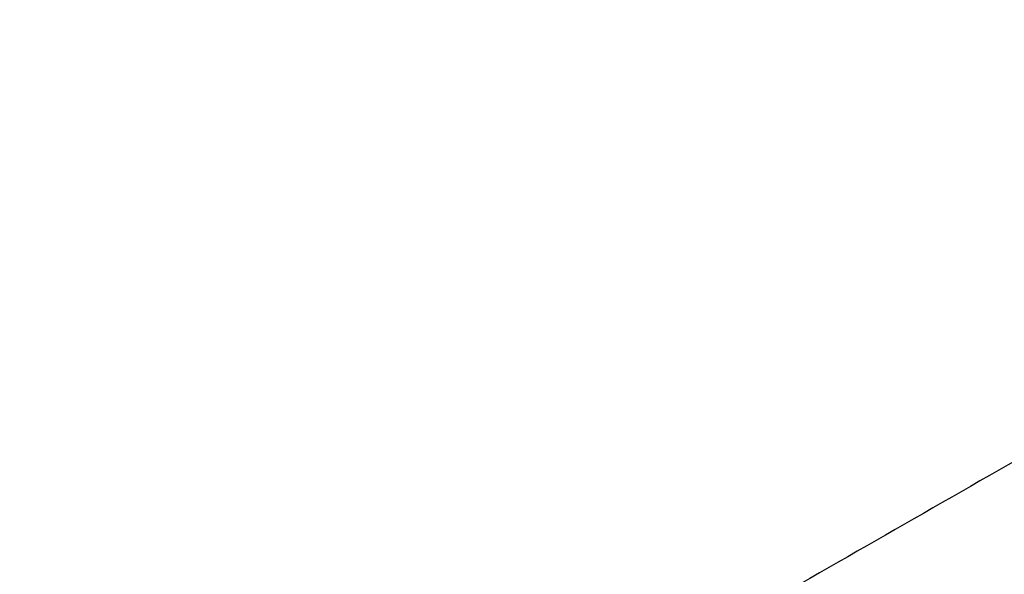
# Model space of a CAD drawing. Header units: millimetres. Extents: x -0.53 to 0.61, y -0.22 to 0.52.
# Tile 52 of 77: x 0.4495 to 0.4734, y -0.0441 to -0.0306. Entities that reach past the tile are written whole.
import ezdxf

# ---------------------------------------------------------------- set-up
doc = ezdxf.new("R2010")
doc.units = ezdxf.units.MM
doc.layers.add('FORMAT', color=7, linetype='Continuous')

msp = doc.modelspace()

# ---------------------------------------------------------------- linework, layer by layer
at = {"layer": 'FORMAT', "color": 7, "linetype": 'Continuous', "lineweight": 25}
for points, knots in [([(0.449455, -0.087167), (0.45167, -0.085146), (0.45615, -0.081061), (0.462944, -0.075082), (0.469823, -0.069189), (0.476741, -0.063437), (0.483689, -0.057832), (0.490661, -0.052376), (0.497657, -0.04707), (0.504681, -0.041913), (0.513398, -0.03572), (0.523826, -0.028643), (0.535984, -0.020895), (0.548186, -0.013574), (0.556336, -0.009107), (0.560414, -0.006871)], [0, 0, 0, 0, 0.061684, 0.124707, 0.187755, 0.250879, 0.314029, 0.377052, 0.4401, 0.503223, 0.566372, 0.674459, 0.782673, 0.891271, 1, 1, 1, 1]), ([(0.560726, -0.01229), (0.558438, -0.01354), (0.553784, -0.01608), (0.546764, -0.02012), (0.539667, -0.024361), (0.532571, -0.028773), (0.525486, -0.033347), (0.518416, -0.038081), (0.511362, -0.042974), (0.504322, -0.048027), (0.495901, -0.054276), (0.48612, -0.061843), (0.475006, -0.07089), (0.463951, -0.080303), (0.456655, -0.086893), (0.453005, -0.090191)], [0, 0, 0, 0, 0.062854, 0.127817, 0.192806, 0.257874, 0.32297, 0.387932, 0.452921, 0.51799, 0.583086, 0.68704, 0.791104, 0.895497, 1, 1, 1, 1]), ([(0.495442, -0.028974), (0.494228, -0.029654), (0.488154, -0.033052), (0.477197, -0.039279), (0.466046, -0.045681), (0.459748, -0.049295), (0.458393, -0.050073)], [0, 0, 0, 0, 0.09904, 0.495212, 0.891386, 1, 1, 1, 1]), ([(0.458618, -0.055019), (0.464315, -0.051273), (0.475712, -0.04378), (0.488501, -0.035756), (0.495585, -0.031417), (0.496955, -0.030578)], [0, 0, 0, 0, 0.446385, 0.892954, 1, 1, 1, 1]), ([(0.459445, -0.069406), (0.463895, -0.065311), (0.472802, -0.057114), (0.485322, -0.046234), (0.493376, -0.039578), (0.496944, -0.03663)], [0, 0, 0, 0, 0.357358, 0.7153, 1, 1, 1, 1])]:
    msp.add_open_spline(points, degree=3, knots=knots, dxfattribs=at)

doc.saveas('drawing.dxf')
